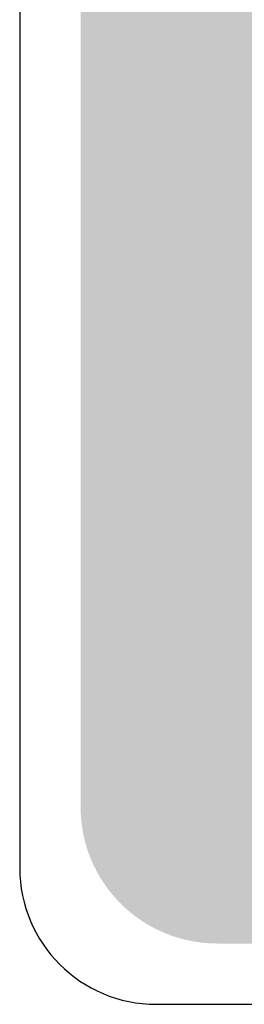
# Model space of a CAD drawing. Header units: feet. Extents: x 0.6 to 7.7, y 0 to 10.3.
# Tile 4 of 19: x 3.473 to 3.621, y 6.719 to 7.37. Entities that reach past the tile are written whole.
import ezdxf

# ---------------------------------------------------------------- set-up
doc = ezdxf.new("R2010")
doc.units = ezdxf.units.FT
doc.header["$MEASUREMENT"] = 0
doc.layers.add('Sign', color=7, linetype='Continuous')

msp = doc.modelspace()

# ---------------------------------------------------------------- hatches: boundary and pattern name
at = {"layer": 'Sign', "true_color": 0x8e4700}
h = msp.add_hatch(color=34, dxfattribs=at)
edge = h.paths.add_edge_path(flags=0)
edge.add_spline(control_points=[(3.60293, 7.87642), (3.60293, 7.87642), (4.557, 7.87642), (4.557, 7.87642), (4.60674, 7.87642), (4.64713, 7.83603), (4.64713, 7.78629), (4.64713, 7.78629), (4.64713, 6.84891), (4.64713, 6.84891), (4.64713, 6.79917), (4.60674, 6.75878), (4.557, 6.75878), (4.557, 6.75878), (3.60293, 6.75878), (3.60293, 6.75878), (3.55319, 6.75878), (3.51281, 6.79917), (3.51281, 6.84891), (3.51281, 6.84891), (3.51281, 7.78629), (3.51281, 7.78629), (3.51281, 7.83603), (3.55319, 7.87642), (3.60293, 7.87642)], knot_values=[0, 0, 0, 0, 1, 1, 1, 2, 2, 2, 3, 3, 3, 4, 4, 4, 5, 5, 5, 6, 6, 6, 7, 7, 7, 8, 8, 8, 8], degree=3, periodic=0)

# ---------------------------------------------------------------- linework, layer by layer
at = {"layer": 'Sign', "color": 18, "lineweight": -3, "true_color": 0x000000}
msp.add_open_spline([(3.56272, 7.91663), (3.56272, 7.91663), (4.59933, 7.91663), (4.59933, 7.91663), (4.64907, 7.91663), (4.68945, 7.87625), (4.68945, 7.82651), (4.68945, 7.82651), (4.68945, 6.80869), (4.68945, 6.80869), (4.68945, 6.75895), (4.64907, 6.71857), (4.59933, 6.71857), (4.59933, 6.71857), (3.56272, 6.71857), (3.56272, 6.71857), (3.51298, 6.71857), (3.4726, 6.75895), (3.4726, 6.80869), (3.4726, 6.80869), (3.4726, 7.82651), (3.4726, 7.82651), (3.4726, 7.87625), (3.51298, 7.91663), (3.56272, 7.91663)], degree=3, knots=[0, 0, 0, 0, 1, 1, 1, 2, 2, 2, 3, 3, 3, 4, 4, 4, 5, 5, 5, 6, 6, 6, 7, 7, 7, 8, 8, 8, 8], dxfattribs=at)

doc.saveas('drawing.dxf')
